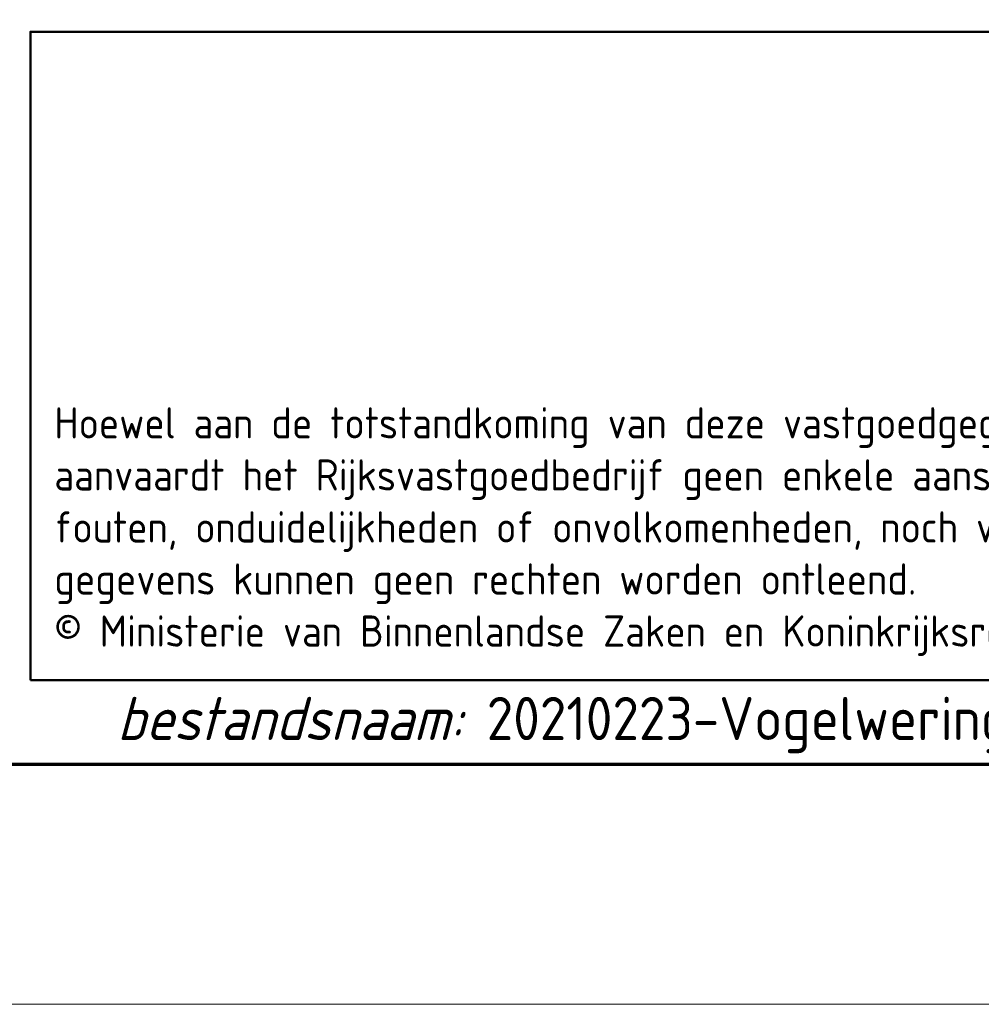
# Model space of a CAD drawing. Header units: millimetres. Extents: x -1609 to 2109, y 0 to 841.
# Tile 39 of 65: x 1941 to 1981, y 0 to 41. Entities that reach past the tile are written whole.
import ezdxf
from ezdxf.enums import TextEntityAlignment as Align

# ---------------------------------------------------------------- set-up
doc = ezdxf.new("R2010")
doc.units = ezdxf.units.MM
doc.layers.add('RVB_ALG_TEKENBLAD_ALGEMEEN', color=2, linetype='Continuous')
doc.styles.add('RVB_TXT', font='isocp.shx')

# ---------------------------------------------------------------- blocks, each defined once
blk = doc.blocks.new('*U25')
at = {"color": 1, "linetype": 'Continuous', "lineweight": 18}
blk.add_lwpolyline([(-1609, 0), (0, 0), (0, 841), (-1609, 841)], close=True, dxfattribs=at)
at = {"color": 5, "linetype": 'Continuous', "lineweight": 70}
blk.add_lwpolyline([(-1599, 10), (-10, 10), (-10, 831), (-1599, 831)], close=True, dxfattribs=at)
blk = doc.blocks.new('*U27')
at = {"color": 4, "linetype": 'Continuous', "lineweight": 50, "transparency": 16777216}
blk.add_lwpolyline([(-168, 13.5), (-10, 13.5), (-10, 40.5), (-168, 40.5)], close=True, dxfattribs=at)
at = {"color": 1, "linetype": 'Continuous', "lineweight": 18, "transparency": 16777216, "style": 'RVB_TXT', "oblique": 15}
blk.add_text('bestandsnaam:', height=1.8, dxfattribs=at).set_placement((-150, 11), align=Align.RIGHT)
at = {"color": 1, "linetype": 'Continuous', "lineweight": 18, "transparency": 16777216, "style": 'RVB_TXT'}
blk.add_text('20210223-Vogelwering-14B03-N002 MB Sewaco Noorderkroon te Den Helder_pagina 1-2.dwg', height=1.8, dxfattribs=at).set_placement((-149, 11))
at = {"color": 8, "linetype": 'Continuous', "lineweight": 13, "transparency": 16777216, "insert": (-167, 14.5), "char_height": 1.3, "width": 65, "attachment_point": 7, "style": 'RVB_TXT'}
blk.add_mtext('Hoewel aan de totstandkoming van deze vastgoedgegevens de uiterste zorg is besteed, aanvaardt het Rijksvastgoedbedrijf geen enkele aansprakelijkheid voor eventuele fouten, onduidelijkheden of onvolkomenheden, noch voor de gevolgen hiervan. Aan deze gegevens kunnen geen rechten worden ontleend.\\P© Ministerie van Binnenlandse Zaken en Koninkrijksrelaties', dxfattribs=at)
at = {"color": 3, "linetype": 'Continuous', "lineweight": 35, "transparency": 16777216, "style": 'RVB_TXT'}
for tag, p in [('RVB_PROJNAAM', (-167, 111.5)), ('RVB_PROJLOC', (-167, 105.5)), ('RVB_SPEC1', (-167, 95)), ('RVB_SPEC2', (-167, 89)), ('RVB_SPEC3', (-167, 83)), ('RVB_SPEC4', (-167, 77)), ('RVB_SPEC5', (-167, 71)), ('RVB_DISC1', (-20, 29.5))]:
    blk.add_attdef(tag, p, '', height=3.5, dxfattribs=at)
at = {"color": 2, "linetype": 'Continuous', "lineweight": 25, "transparency": 16777216, "style": 'RVB_TXT'}
for tag, p in [('RVB_OBJNR', (-138, 65)), ('RVB_AUTEUR', (-59, 65)), ('RVB_GEBNR', (-138, 60.5)), ('RVB_CONTROLE', (-59, 60.5)), ('RVB_BESTNR', (-138, 56)), ('RVB_DATUM', (-59, 56)), ('RVB_PROJNR', (-138, 51.5)), ('RVB_SCHAAL', (-59, 51.5)), ('RVB_FASE', (-138, 47)), ('RVB_FORM', (-59, 47)), ('RVB_VERSIE', (-138, 42.5)), ('RVB_DOCUMENTCODE', (-88, 42.5))]:
    blk.add_attdef(tag, p, '', height=2.5, dxfattribs=at)
at = {"color": 200, "linetype": 'Continuous', "transparency": 16777216, "style": 'RVB_TXT', "flags": 1}
for tag, p in [('RVB_ICODE', (-48.5, 42.5)), ('RVB_BOUWLAAG', (-28.75, 42.5))]:
    blk.add_attdef(tag, p, '', height=2.5, dxfattribs=at)
at = {"color": 4, "linetype": 'Continuous', "lineweight": 50, "transparency": 16777216, "style": 'RVB_TXT'}
blk.add_attdef('RVB_DISC', (-48.5, 29.5), '', height=5, dxfattribs=at)

msp = doc.modelspace()

# ---------------------------------------------------------------- block references
at = {"layer": 'RVB_ALG_TEKENBLAD_ALGEMEEN', "transparency": 16777216}
for name in ['*U25', '*U27']:
    msp.add_blockref(name, (2109, 0), dxfattribs=at)

doc.saveas('drawing.dxf')
